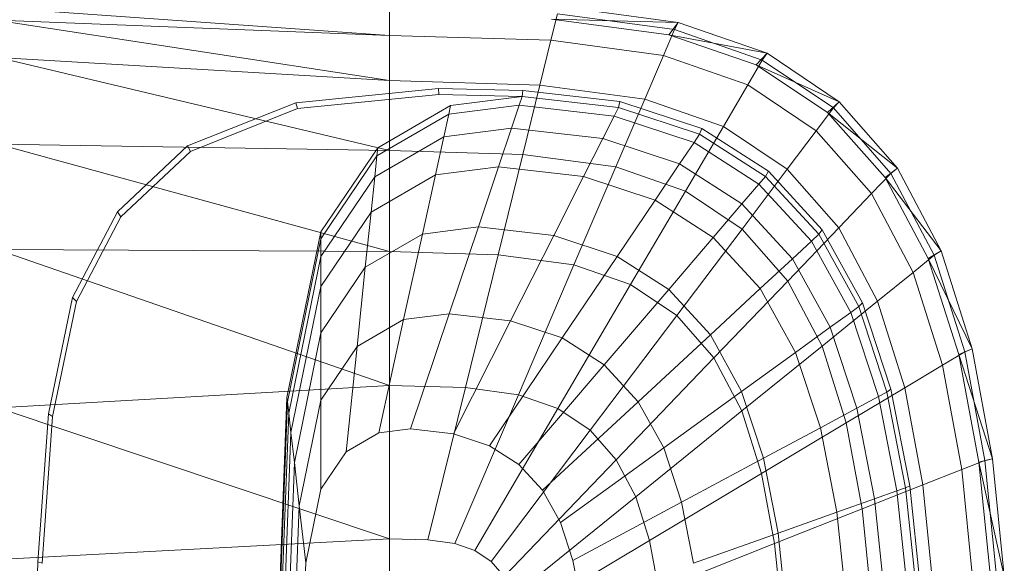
# Model space of a CAD drawing. Header units: metres. Extents: x 397.7 to 427.5, y 12.7 to 28.4.
# Tile 32 of 65: x 404.473 to 404.731, y 27.325 to 27.467. Entities that reach past the tile are written whole.
import ezdxf

# ---------------------------------------------------------------- set-up
doc = ezdxf.new("R2010")
doc.units = ezdxf.units.M
doc.layers.add('02_MOBILIARIO', color=7, linetype='Continuous', lineweight=18)
doc.layers.add('A-DETL-____-MBND', color=7, linetype='Continuous', lineweight=18)

# ---------------------------------------------------------------- blocks, each defined once
blk = doc.blocks.new('Family - Rentamans P3-156316-06_CLI_AIRE_P3')
at = {"layer": 'A-DETL-____-MBND', "color": 253, "true_color": 0xaaaaaa}
for p, q in [((0, 0.36308), (0.10273, 0.35585)), ((0.10273, 0.36283), (0.10273, 0.35585)), ((0.17848, 0.35928), (0.14736, 0.36347)), ((0.10273, 0.35585), (0, 0.35983)), ((0, 0.35983), (0.10273, 0.34405)), ((0.14508, 0.3546), (0.14679, 0.36152)), ((0.17596, 0.35605), (0.14525, 0.36016)), ((0.17848, 0.35928), (0.14525, 0.36016)), ((0.17751, 0.35738), (0.14679, 0.36152)), ((0.17596, 0.35605), (0.17848, 0.35928)), ((0.17751, 0.35738), (0.17848, 0.35928)), ((0.20176, 0.35121), (0.17848, 0.35928)), ((0.17461, 0.35061), (0.17751, 0.35738)), ((0.2005, 0.34941), (0.17751, 0.35738)), ((0.10273, 0.35585), (0.10273, 0.34405)), ((0.14508, 0.3546), (0.10273, 0.35585)), ((0.14508, 0.3546), (0.1422, 0.34287)), ((0.17461, 0.35061), (0.14508, 0.3546)), ((0.19894, 0.34814), (0.17596, 0.35605)), ((0.20176, 0.35121), (0.17596, 0.35605)), ((0.10273, 0.34405), (0, 0.35008)), ((0, 0.35008), (0.10273, 0.32574)), ((0.16971, 0.33917), (0.17461, 0.35061)), ((0.19671, 0.34296), (0.17461, 0.35061)), ((0.19671, 0.34296), (0.2005, 0.34941)), ((0.19894, 0.34814), (0.20176, 0.35121)), ((0.2005, 0.34941), (0.20176, 0.35121)), ((0.21918, 0.33686), (0.2005, 0.34941)), ((0.22069, 0.33849), (0.20176, 0.35121)), ((0.21762, 0.33569), (0.19894, 0.34814)), ((0.22069, 0.33849), (0.19894, 0.34814)), ((0.10273, 0.34405), (0.10273, 0.32574)), ((0.1422, 0.34287), (0.10273, 0.34405)), ((0.07816, 0.33823), (0.11557, 0.34199)), ((0.11557, 0.34199), (0.13769, 0.34144)), ((0.11566, 0.34041), (0.11557, 0.34199)), ((0.13755, 0.33987), (0.13769, 0.34144)), ((0.13769, 0.34144), (0.16318, 0.33856)), ((0.1422, 0.34287), (0.13772, 0.3247)), ((0.16971, 0.33917), (0.1422, 0.34287)), ((0.1903, 0.33203), (0.19671, 0.34296)), ((0.21467, 0.33089), (0.19671, 0.34296)), ((0.07861, 0.33669), (0.11566, 0.34041)), ((0.11566, 0.34041), (0.13755, 0.33987)), ((0.11875, 0.33749), (0.13755, 0.33987)), ((0.13678, 0.33756), (0.13755, 0.33987)), ((0.13755, 0.33987), (0.1628, 0.33702)), ((0.16971, 0.33917), (0.1621, 0.32141)), ((0.1628, 0.33702), (0.16318, 0.33856)), ((0.16318, 0.33856), (0.18466, 0.33146)), ((0.1903, 0.33203), (0.16971, 0.33917)), ((0.21762, 0.33569), (0.22069, 0.33849)), ((0.21918, 0.33686), (0.22069, 0.33849)), ((0.23596, 0.32112), (0.22069, 0.33849)), ((0.04977, 0.3269), (0.07816, 0.33823)), ((0.05051, 0.32548), (0.07861, 0.33669)), ((0.07861, 0.33669), (0.07816, 0.33823)), ((0.09963, 0.32643), (0.11875, 0.33749)), ((0.11825, 0.33522), (0.13678, 0.33756)), ((0.11875, 0.33749), (0.11825, 0.33522)), ((0.13476, 0.33156), (0.13678, 0.33756)), ((0.13678, 0.33756), (0.16165, 0.33475)), ((0.16165, 0.33475), (0.1628, 0.33702)), ((0.1628, 0.33702), (0.18406, 0.32998)), ((0.21467, 0.33089), (0.21918, 0.33686)), ((0.23426, 0.31971), (0.21918, 0.33686)), ((0.09941, 0.32432), (0.11825, 0.33522)), ((0.11825, 0.33522), (0.11696, 0.32931)), ((0.15867, 0.32886), (0.16165, 0.33475)), ((0.16165, 0.33475), (0.1826, 0.32782)), ((0.2327, 0.31866), (0.21762, 0.33569)), ((0.23596, 0.32112), (0.21762, 0.33569)), ((0.11696, 0.32931), (0.13476, 0.33156)), ((0.13135, 0.32141), (0.13476, 0.33156)), ((0.13476, 0.33156), (0.15867, 0.32886)), ((0.18036, 0.31508), (0.1903, 0.33203)), ((0.18406, 0.32998), (0.18466, 0.33146)), ((0.18466, 0.33146), (0.20212, 0.32026)), ((0.20704, 0.32079), (0.1903, 0.33203)), ((0.20704, 0.32079), (0.21467, 0.33089)), ((0.22917, 0.3144), (0.21467, 0.33089)), ((0.09884, 0.31884), (0.11696, 0.32931)), ((0.11696, 0.32931), (0.11476, 0.31932)), ((0.15363, 0.3189), (0.15867, 0.32886)), ((0.15867, 0.32886), (0.17881, 0.3222)), ((0.1826, 0.32782), (0.18406, 0.32998)), ((0.18406, 0.32998), (0.20135, 0.31889)), ((0.10273, 0.32574), (0, 0.32734)), ((0, 0.32734), (0.10273, 0.29924)), ((0.03136, 0.30959), (0.04977, 0.3269)), ((0.03228, 0.30834), (0.05051, 0.32548)), ((0.05051, 0.32548), (0.04977, 0.3269)), ((0.08473, 0.30435), (0.09963, 0.32643)), ((0.09941, 0.32432), (0.09963, 0.32643)), ((0.10273, 0.32574), (0.10273, 0.29924)), ((0.13772, 0.3247), (0.10273, 0.32574)), ((0.17881, 0.3222), (0.1826, 0.32782)), ((0.1826, 0.32782), (0.19963, 0.31689)), ((0.08473, 0.30256), (0.09941, 0.32432)), ((0.09941, 0.32432), (0.09884, 0.31884)), ((0.13772, 0.3247), (0.13123, 0.29839)), ((0.1621, 0.32141), (0.13772, 0.3247)), ((0.11476, 0.31932), (0.13135, 0.32141)), ((0.12606, 0.30567), (0.13135, 0.32141)), ((0.13135, 0.32141), (0.15363, 0.3189)), ((0.1621, 0.32141), (0.1511, 0.29571)), ((0.18036, 0.31508), (0.1621, 0.32141)), ((0.1724, 0.31269), (0.17881, 0.3222)), ((0.17881, 0.3222), (0.19518, 0.3117)), ((0.19519, 0.30512), (0.20704, 0.32079)), ((0.20135, 0.31889), (0.20212, 0.32026)), ((0.20212, 0.32026), (0.21621, 0.30495)), ((0.22054, 0.30543), (0.20704, 0.32079)), ((0.2327, 0.31866), (0.23596, 0.32112)), ((0.23426, 0.31971), (0.23596, 0.32112)), ((0.24746, 0.29938), (0.23596, 0.32112)), ((0.08473, 0.29792), (0.09884, 0.31884)), ((0.09788, 0.30955), (0.11476, 0.31932)), ((0.09884, 0.31884), (0.09788, 0.30955)), ((0.11476, 0.31932), (0.11135, 0.30381)), ((0.14581, 0.30344), (0.15363, 0.3189)), ((0.15363, 0.3189), (0.1724, 0.31269)), ((0.19963, 0.31689), (0.20135, 0.31889)), ((0.20135, 0.31889), (0.2153, 0.30374)), ((0.22917, 0.3144), (0.23426, 0.31971)), ((0.24405, 0.29737), (0.2327, 0.31866)), ((0.24746, 0.29938), (0.2327, 0.31866)), ((0.24562, 0.29825), (0.23426, 0.31971)), ((0.18036, 0.31508), (0.16597, 0.29056)), ((0.19519, 0.30512), (0.18036, 0.31508)), ((0.19518, 0.3117), (0.19963, 0.31689)), ((0.19963, 0.31689), (0.21338, 0.30196)), ((0.16244, 0.29794), (0.17239, 0.31269)), ((0.1724, 0.31269), (0.18765, 0.3029)), ((0.22054, 0.30543), (0.22917, 0.3144)), ((0.24008, 0.29377), (0.22917, 0.3144)), ((0.18765, 0.3029), (0.19518, 0.3117)), ((0.19518, 0.3117), (0.20839, 0.29735)), ((0.01958, 0.28716), (0.03136, 0.30959)), ((0.02062, 0.28613), (0.03228, 0.30834)), ((0.03228, 0.30834), (0.03136, 0.30959)), ((0.08473, 0.29006), (0.09788, 0.30955)), ((0.09788, 0.30955), (0.09638, 0.29516)), ((0.11135, 0.30381), (0.12606, 0.30567)), ((0.1184, 0.28289), (0.12606, 0.30567)), ((0.12606, 0.30567), (0.14581, 0.30344)), ((0.17806, 0.28244), (0.19519, 0.30512)), ((0.20717, 0.2915), (0.19519, 0.30512)), ((0.20717, 0.2915), (0.22054, 0.30542)), ((0.2153, 0.30374), (0.21621, 0.30495)), ((0.21621, 0.30495), (0.22681, 0.2858)), ((0.23071, 0.2862), (0.22054, 0.30543)), ((0.07584, 0.26096), (0.08473, 0.30435)), ((0.07598, 0.25981), (0.08473, 0.30256)), ((0.08473, 0.30256), (0.08473, 0.30435)), ((0.08473, 0.29792), (0.08473, 0.30256)), ((0.09638, 0.29516), (0.11135, 0.30381)), ((0.11135, 0.30381), (0.10642, 0.28138)), ((0.13449, 0.28107), (0.14581, 0.30344)), ((0.14581, 0.30344), (0.16244, 0.29794)), ((0.17596, 0.28926), (0.18765, 0.3029)), ((0.18765, 0.3029), (0.19996, 0.28953)), ((0.21338, 0.30196), (0.2153, 0.30374)), ((0.2153, 0.30374), (0.2258, 0.28478)), ((0.10273, 0.29924), (0, 0.29972)), ((0, 0.29972), (0.10273, 0.26415)), ((0.20839, 0.29735), (0.21338, 0.30196)), ((0.21338, 0.30196), (0.22372, 0.28328)), ((0.07631, 0.25683), (0.08473, 0.29792)), ((0.08473, 0.29792), (0.08473, 0.29006)), ((0.10273, 0.29924), (0.10273, 0.26415)), ((0.13123, 0.29839), (0.10273, 0.29924)), ((0.13123, 0.29839), (0.12265, 0.26356)), ((0.1511, 0.29571), (0.13123, 0.29839)), ((0.14804, 0.27659), (0.16244, 0.29794)), ((0.16244, 0.29794), (0.17596, 0.28926)), ((0.19996, 0.28953), (0.20839, 0.29735)), ((0.20839, 0.29735), (0.21834, 0.27939)), ((0.24008, 0.29377), (0.24562, 0.29825)), ((0.24405, 0.29737), (0.24746, 0.29938)), ((0.25202, 0.27221), (0.24405, 0.29737)), ((0.25554, 0.27371), (0.24405, 0.29737)), ((0.24562, 0.29825), (0.24746, 0.29938)), ((0.25359, 0.2729), (0.24562, 0.29825)), ((0.25554, 0.27371), (0.24746, 0.29938)), ((0.08473, 0.27788), (0.09638, 0.29516)), ((0.09638, 0.29516), (0.09423, 0.27433)), ((0.1511, 0.29571), (0.13653, 0.26169)), ((0.1511, 0.29571), (0.16597, 0.29056)), ((0.23071, 0.2862), (0.24008, 0.29377)), ((0.24775, 0.26941), (0.24008, 0.29377)), ((0.07689, 0.25177), (0.08473, 0.29006)), ((0.08473, 0.29006), (0.08473, 0.27788)), ((0.16597, 0.29056), (0.14692, 0.25809)), ((0.15906, 0.26952), (0.17596, 0.28926)), ((0.16597, 0.29056), (0.17805, 0.28244)), ((0.17596, 0.28926), (0.18688, 0.27741)), ((0.18688, 0.27741), (0.19996, 0.28953)), ((0.18781, 0.27134), (0.20717, 0.2915)), ((0.19996, 0.28953), (0.20923, 0.2728)), ((0.21618, 0.27446), (0.20717, 0.2915)), ((0.01327, 0.25673), (0.01958, 0.28716)), ((0.02062, 0.28613), (0.01958, 0.28716)), ((0.01437, 0.25599), (0.02062, 0.28613)), ((0.21618, 0.27446), (0.23071, 0.2862)), ((0.22372, 0.28328), (0.2258, 0.28478)), ((0.2258, 0.28478), (0.22681, 0.2858)), ((0.2258, 0.28478), (0.23317, 0.26239)), ((0.22681, 0.2858), (0.23426, 0.26319)), ((0.23785, 0.2635), (0.23071, 0.2862)), ((0.10642, 0.28138), (0.1184, 0.28289)), ((0.10826, 0.25273), (0.1184, 0.28289)), ((0.1184, 0.28289), (0.13449, 0.28107)), ((0.17805, 0.28244), (0.15537, 0.25241)), ((0.17805, 0.28244), (0.18781, 0.27134)), ((0.21834, 0.27939), (0.22372, 0.28328)), ((0.22372, 0.28328), (0.23099, 0.26122)), ((0.09423, 0.27433), (0.10642, 0.28138)), ((0.10642, 0.28138), (0.09989, 0.25167)), ((0.1195, 0.25146), (0.13449, 0.28107)), ((0.13449, 0.28107), (0.14804, 0.27659)), ((0.20923, 0.2728), (0.21834, 0.27939)), ((0.21834, 0.27939), (0.22533, 0.25818)), ((0.07778, 0.24394), (0.08473, 0.27788)), ((0.08473, 0.27788), (0.08473, 0.26025)), ((0.12897, 0.24833), (0.14804, 0.27659)), ((0.14804, 0.27659), (0.15906, 0.26952)), ((0.16795, 0.25986), (0.18688, 0.27741)), ((0.18688, 0.27741), (0.19509, 0.26258)), ((0.08473, 0.26025), (0.09423, 0.27433)), ((0.09423, 0.27433), (0.09137, 0.24674)), ((0.19515, 0.25746), (0.21618, 0.27446)), ((0.22251, 0.25433), (0.21618, 0.27446)), ((0.18781, 0.27134), (0.16218, 0.24466)), ((0.18781, 0.27134), (0.19515, 0.25746)), ((0.19509, 0.26258), (0.20923, 0.2728)), ((0.20923, 0.2728), (0.21574, 0.25304)), ((0.24775, 0.26941), (0.25359, 0.2729)), ((0.25202, 0.27221), (0.25554, 0.27371)), ((0.2573, 0.24402), (0.25202, 0.27221)), ((0.26089, 0.24493), (0.25202, 0.27221)), ((0.25359, 0.2729), (0.25554, 0.27371)), ((0.25887, 0.24449), (0.25359, 0.2729)), ((0.26089, 0.24493), (0.25554, 0.27371)), ((0.13667, 0.24339), (0.15906, 0.26952)), ((0.15906, 0.26952), (0.16795, 0.25986)), ((0.23785, 0.2635), (0.24775, 0.26941)), ((0.25282, 0.2421), (0.24775, 0.26941)), ((0.10273, 0.26415), (0, 0.2583)), ((0.10273, 0.26415), (0.10273, 0.22395)), ((0.12264, 0.26356), (0.10273, 0.26415)), ((0.12264, 0.26356), (0.11281, 0.22365)), ((0.12264, 0.26356), (0.13653, 0.26169)), ((0.22251, 0.25433), (0.23785, 0.2635)), ((0.24258, 0.23805), (0.23785, 0.2635)), ((0.07287, 0.18276), (0.07584, 0.26096)), ((0.07598, 0.25981), (0.07584, 0.26096)), ((0.11983, 0.2227), (0.13653, 0.26169)), ((0.13653, 0.26169), (0.14692, 0.25809)), ((0.17464, 0.24778), (0.19509, 0.26258)), ((0.19509, 0.26258), (0.20086, 0.24506)), ((0.22533, 0.25818), (0.23099, 0.26122)), ((0.23099, 0.26122), (0.23317, 0.26239)), ((0.23099, 0.26122), (0.2358, 0.23649)), ((0.23317, 0.26239), (0.23426, 0.26319)), ((0.23317, 0.26239), (0.23806, 0.23729)), ((0.23426, 0.26319), (0.23919, 0.23784)), ((0, 0.2583), (0.10273, 0.22395)), ((0.07304, 0.18276), (0.07598, 0.25981)), ((0.07631, 0.25683), (0.07598, 0.25981)), ((0.07907, 0.2326), (0.08473, 0.26025)), ((0.08473, 0.26025), (0.08473, 0.23691)), ((0.14288, 0.23664), (0.16795, 0.25986)), ((0.16795, 0.25986), (0.17464, 0.24778)), ((0.01046, 0.21786), (0.01327, 0.25673)), ((0.01159, 0.21751), (0.01437, 0.25599)), ((0.01437, 0.25599), (0.01327, 0.25673)), ((0.074, 0.19601), (0.07631, 0.25683)), ((0.07689, 0.25177), (0.07631, 0.25683)), ((0.14692, 0.25809), (0.12509, 0.22088)), ((0.14692, 0.25809), (0.15537, 0.25241)), ((0.19515, 0.25746), (0.16731, 0.23496)), ((0.19515, 0.25746), (0.20031, 0.24107)), ((0.21574, 0.25304), (0.22533, 0.25818)), ((0.22533, 0.25818), (0.22995, 0.23441)), ((0.20031, 0.24107), (0.22251, 0.25433)), ((0.2267, 0.23178), (0.22251, 0.25433)), ((0.07426, 0.18276), (0.07689, 0.25177)), ((0.07689, 0.25177), (0.07778, 0.24394)), ((0.09137, 0.24674), (0.09989, 0.25167)), ((0.09989, 0.25167), (0.10826, 0.25273)), ((0.10826, 0.25273), (0.1195, 0.25146)), ((0.1195, 0.25146), (0.12897, 0.24833)), ((0.15537, 0.25241), (0.12937, 0.21801)), ((0.15537, 0.25241), (0.16218, 0.24466)), ((0.20086, 0.24506), (0.21574, 0.25304)), ((0.21574, 0.25304), (0.22004, 0.23089)), ((0.12897, 0.24833), (0.13667, 0.24339)), ((0.08473, 0.23691), (0.09137, 0.24674)), ((0.14756, 0.2282), (0.17464, 0.24778)), ((0.17464, 0.24778), (0.17934, 0.23351)), ((0.07545, 0.18276), (0.07778, 0.24394)), ((0.07778, 0.24394), (0.07907, 0.2326)), ((0.16218, 0.24466), (0.13282, 0.21409)), ((0.13667, 0.24339), (0.14288, 0.23664)), ((0.16218, 0.24466), (0.16731, 0.23496)), ((0.17934, 0.23351), (0.20086, 0.24506)), ((0.20086, 0.24506), (0.20468, 0.22542)), ((0.25282, 0.2421), (0.25887, 0.24449)), ((0.2573, 0.24402), (0.26089, 0.24493)), ((0.26035, 0.21386), (0.2573, 0.24402)), ((0.26398, 0.21415), (0.2573, 0.24402)), ((0.25887, 0.24449), (0.26089, 0.24493)), ((0.26192, 0.2141), (0.25887, 0.24449)), ((0.26398, 0.21415), (0.26089, 0.24493)), ((0.20031, 0.24107), (0.17092, 0.2235)), ((0.20031, 0.24107), (0.20372, 0.22269)), ((0.24258, 0.23805), (0.25282, 0.2421)), ((0.25575, 0.21289), (0.25282, 0.2421)), ((0.2267, 0.23178), (0.24258, 0.23805)), ((0.23806, 0.23729), (0.23919, 0.23784)), ((0.23919, 0.23784), (0.24205, 0.21072)), ((0.24532, 0.21083), (0.24258, 0.23805)), ((0.08078, 0.21759), (0.08473, 0.23691)), ((0.14288, 0.23664), (0.14756, 0.2282)), ((0.22995, 0.23441), (0.2358, 0.23649)), ((0.2358, 0.23649), (0.23806, 0.2373)), ((0.2358, 0.23649), (0.23859, 0.21004)), ((0.23806, 0.23729), (0.24088, 0.21045)), ((0.07717, 0.18276), (0.07907, 0.2326)), ((0.08078, 0.21759), (0.07907, 0.2326)), ((0.16731, 0.23496), (0.13541, 0.20918)), ((0.15084, 0.21822), (0.17934, 0.23351)), ((0.16731, 0.23496), (0.17092, 0.2235)), ((0.17934, 0.23351), (0.18245, 0.21752)), ((0.22004, 0.23089), (0.22995, 0.23441)), ((0.22995, 0.23441), (0.23263, 0.20898)), ((0.20373, 0.22269), (0.2267, 0.23177)), ((0.20468, 0.22542), (0.22004, 0.23089)), ((0.22004, 0.23089), (0.22254, 0.20719)), ((0.22913, 0.20764), (0.2267, 0.23178)), ((0.14756, 0.2282), (0.15084, 0.21822)), ((0.18245, 0.21752), (0.20468, 0.22542)), ((0.20468, 0.22542), (0.20689, 0.20442)), ((0.10273, 0.22395), (0, 0.2185)), ((0.10273, 0.22395), (0.10273, 0.18276)), ((0.10273, 0.22395), (0.11281, 0.22365)), ((0.11281, 0.22365), (0.11983, 0.2227)), ((0.11983, 0.2227), (0.12509, 0.22088)), ((0.17092, 0.2235), (0.13724, 0.20338)), ((0.17092, 0.2235), (0.1733, 0.21066)), ((0.20373, 0.22269), (0.1733, 0.21066)), ((0.20373, 0.22269), (0.2057, 0.20303)), ((0.12509, 0.22088), (0.12937, 0.21801)), ((0.00965, 0.18276), (0.01046, 0.21786)), ((0.01159, 0.21751), (0.01046, 0.21786)), ((0.07945, 0.18276), (0.08078, 0.21759)), ((0.12937, 0.21801), (0.13282, 0.21409)), ((0.15084, 0.21822), (0.15302, 0.20705))]:
    blk.add_line(p, q, dxfattribs=at)
blk = doc.blocks.new('LONDR55-XX_ZZ-ARQ-CAA-M3D-Londres55_ifc-1-06_CLI_AIRE_P3')
at = {"layer": '02_MOBILIARIO', "color": 253, "lineweight": 18, "true_color": 0xaaaaaa}
blk.add_blockref('Family - Rentamans P3-156316-06_CLI_AIRE_P3', (404.46677, 27.10751), dxfattribs=at)

msp = doc.modelspace()

# ---------------------------------------------------------------- block references
at = {"lineweight": 5}
msp.add_blockref('LONDR55-XX_ZZ-ARQ-CAA-M3D-Londres55_ifc-1-06_CLI_AIRE_P3', (0, 0), dxfattribs=at)

doc.saveas('drawing.dxf')
